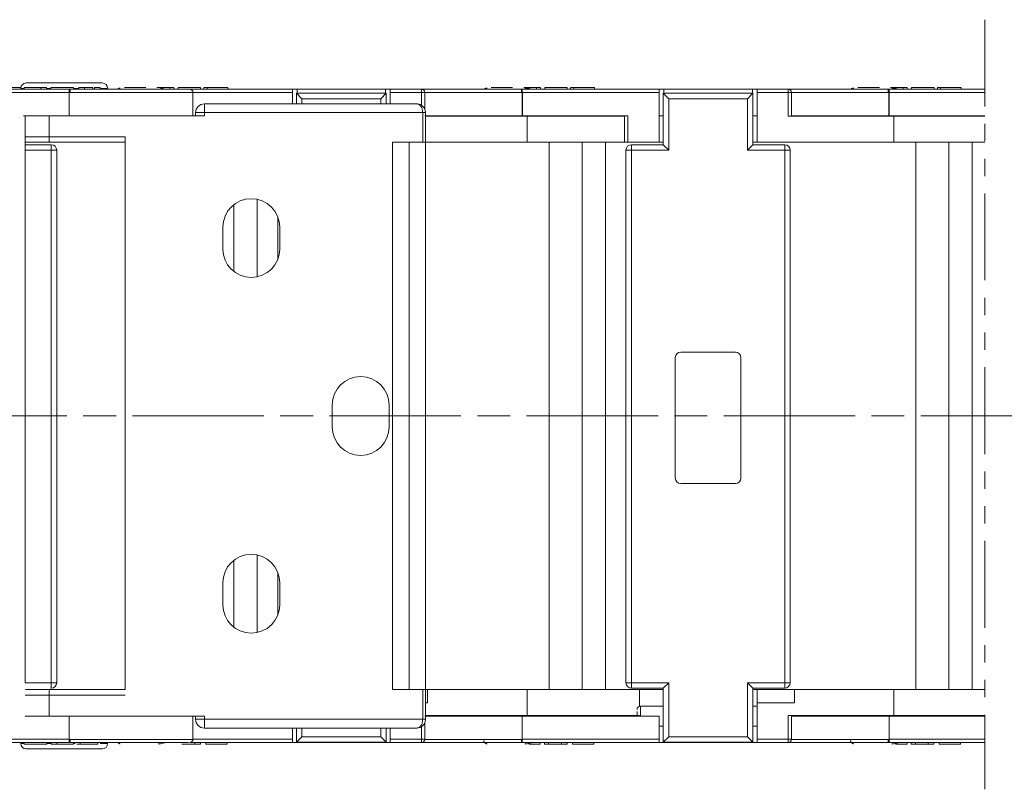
# Model space of a CAD drawing. Header units: millimetres. Extents: x 2934 to 3561, y -490 to -50.
# Tile 10 of 29: x 3228 to 3318, y -381 to -310. Entities that reach past the tile are written whole.
import ezdxf

# ---------------------------------------------------------------- set-up
doc = ezdxf.new("R2010")
doc.units = ezdxf.units.MM
for name, pattern in [('ACAD_ISO08W100', [36, 24, -3, 6, -3]), ('CENTER', [0.6, 0.375, -0.075, 0.075, -0.075]), ('PHANTOM2', [31.75, 15.875, -3.175, 3.175, -3.175, 3.175, -3.175])]:
    doc.linetypes.add(name, pattern=pattern)
doc.layers.add('中心线', color=1, linetype='CENTER', lineweight=25)

msp = doc.modelspace()

# ---------------------------------------------------------------- linework, layer by layer
at = {"color": 3, "linetype": 'PHANTOM2', "lineweight": 9, "ltscale": 0.5}
msp.add_line((3315.793, -310.355), (3315.793, -380.672), dxfattribs=at)
at = {"color": 7, "linetype": 'Continuous', "lineweight": 15}
for p, q in [((3227.727, -316.707), (3227.727, -316.555)), ((3228.035, -316.555), (3228.035, -316.707)), ((3228.035, -316.555), (3229.558, -316.555)), ((3229.558, -316.555), (3229.558, -316.707)), ((3229.558, -316.555), (3230.09, -316.555)), ((3230.09, -316.555), (3230.09, -316.707)), ((3230.474, -316.555), (3230.474, -316.707)), ((3230.474, -316.555), (3232.548, -316.555)), ((3232.548, -316.555), (3232.548, -316.707)), ((3233.026, -316.707), (3233.026, -316.555)), ((3233.026, -316.555), (3233.557, -316.555)), ((3233.557, -316.555), (3233.557, -316.707)), ((3234.328, -316.555), (3234.328, -316.707)), ((3234.455, -316.555), (3234.455, -316.707)), ((3234.455, -316.555), (3234.987, -316.555)), ((3234.987, -316.555), (3234.987, -316.707)), ((3240.171, -316.555), (3241.337, -316.555)), ((3241.337, -316.707), (3241.337, -316.555)), ((3241.337, -316.555), (3241.713, -316.555)), ((3241.713, -316.555), (3241.713, -316.707)), ((3242.097, -316.555), (3244.152, -316.555)), ((3242.097, -316.555), (3242.097, -316.707)), ((3244.152, -316.707), (3244.152, -316.555)), ((3244.46, -316.555), (3244.46, -316.707)), ((3244.755, -316.707), (3244.755, -316.555)), ((3246.647, -316.707), (3246.647, -316.555)), ((3273.671, -316.555), (3274.837, -316.555)), ((3274.837, -316.707), (3274.837, -316.555)), ((3274.837, -316.555), (3275.213, -316.555)), ((3275.213, -316.555), (3275.213, -316.707)), ((3275.597, -316.555), (3277.652, -316.555)), ((3275.597, -316.555), (3275.597, -316.707)), ((3277.652, -316.707), (3277.652, -316.555)), ((3277.96, -316.555), (3277.96, -316.707)), ((3278.255, -316.707), (3278.255, -316.555)), ((3280.147, -316.707), (3280.147, -316.555)), ((3307.171, -316.555), (3308.337, -316.555)), ((3308.337, -316.707), (3308.337, -316.555)), ((3308.337, -316.555), (3308.713, -316.555)), ((3308.713, -316.555), (3308.713, -316.707)), ((3309.097, -316.555), (3309.097, -316.707)), ((3309.097, -316.555), (3311.152, -316.555)), ((3311.152, -316.707), (3311.152, -316.555)), ((3311.46, -316.555), (3311.46, -316.707)), ((3311.755, -316.707), (3311.755, -316.555)), ((3313.647, -316.707), (3313.647, -316.555)), ((3232.142, -316.707), (3203.995, -316.707)), ((3203.995, -317.01), (3232.145, -317.009)), ((3227.731, -316.638), (3227.731, -316.707)), ((3228.035, -316.638), (3227.731, -316.638)), ((3230.474, -316.638), (3230.09, -316.638)), ((3232.142, -316.898), (3232.142, -316.707)), ((3232.216, -316.707), (3232.142, -316.707)), ((3232.142, -317.009), (3232.142, -319.131)), ((3232.23, -317.007), (3232.145, -317.009)), ((3232.222, -316.727), (3232.206, -316.709)), ((3243.157, -316.707), (3232.216, -316.707)), ((3232.221, -316.728), (3232.218, -316.713)), ((3243.457, -317.007), (3232.23, -317.007)), ((3233.045, -316.638), (3232.548, -316.638)), ((3235.666, -316.638), (3234.987, -316.638)), ((3235.666, -316.707), (3235.666, -316.638)), ((3241.008, -316.707), (3240.489, -316.606)), ((3243.157, -316.707), (3252.546, -316.707)), ((3243.457, -319.131), (3243.457, -317.007)), ((3243.457, -317.01), (3252.546, -317.01)), ((3252.546, -317.01), (3252.546, -316.707)), ((3252.546, -316.707), (3252.975, -316.707)), ((3252.546, -317.01), (3252.546, -318.044)), ((3253.416, -317.576), (3252.916, -317.076)), ((3252.916, -317.076), (3252.916, -318.044)), ((3252.916, -317.076), (3261.116, -317.076)), ((3252.975, -317.076), (3252.975, -316.707)), ((3252.975, -316.707), (3261.058, -316.707)), ((3260.616, -317.576), (3261.116, -317.076)), ((3261.058, -316.707), (3261.058, -317.076)), ((3261.058, -316.707), (3261.487, -316.707)), ((3261.116, -318.044), (3261.116, -317.076)), ((3261.487, -316.707), (3264.338, -316.707)), ((3261.487, -316.707), (3261.487, -317.01)), ((3261.487, -318.044), (3261.487, -317.01)), ((3261.487, -317.01), (3264.338, -317.01)), ((3273.471, -316.707), (3264.338, -316.707)), ((3264.338, -317.01), (3264.338, -316.707)), ((3264.338, -317.01), (3264.338, -318.195)), ((3264.641, -317.01), (3264.338, -317.01)), ((3273.457, -317.007), (3264.641, -317.007)), ((3264.641, -318.555), (3264.641, -317.01)), ((3273.533, -317.009), (3273.457, -317.007)), ((3273.48, -316.708), (3273.466, -316.727)), ((3273.471, -316.707), (3273.545, -316.707)), ((3273.55, -317.01), (3273.539, -317.01)), ((3273.539, -319.131), (3273.539, -317.01)), ((3273.545, -316.707), (3273.545, -316.898)), ((3273.545, -316.707), (3286.046, -316.707)), ((3273.545, -316.898), (3273.55, -317.01)), ((3273.55, -317.01), (3286.046, -317.01)), ((3273.55, -319.131), (3273.55, -317.01)), ((3273.989, -316.606), (3273.785, -316.606)), ((3274.508, -316.707), (3273.989, -316.606)), ((3286.046, -317.01), (3286.046, -316.707)), ((3286.046, -316.707), (3286.475, -316.707)), ((3286.046, -317.01), (3286.046, -321.556)), ((3286.916, -317.576), (3286.416, -317.076)), ((3286.416, -317.076), (3286.416, -321.776)), ((3286.416, -317.076), (3294.616, -317.076)), ((3286.475, -317.076), (3286.475, -316.707)), ((3286.475, -316.707), (3294.558, -316.707)), ((3294.116, -317.576), (3294.616, -317.076)), ((3294.558, -316.707), (3294.558, -317.076)), ((3294.558, -316.707), (3294.987, -316.707)), ((3294.616, -321.776), (3294.616, -317.076)), ((3294.987, -316.707), (3297.838, -316.707)), ((3294.987, -316.707), (3294.987, -317.01)), ((3294.987, -321.556), (3294.987, -317.01)), ((3294.987, -317.01), (3297.838, -317.01)), ((3306.971, -316.707), (3297.838, -316.707)), ((3297.838, -317.01), (3297.838, -316.707)), ((3297.838, -317.01), (3297.838, -319.181)), ((3298.141, -317.01), (3297.838, -317.01)), ((3306.957, -317.007), (3298.141, -317.007)), ((3298.141, -319.181), (3298.141, -317.01)), ((3307.033, -317.009), (3306.957, -317.007)), ((3306.98, -316.708), (3306.966, -316.727)), ((3306.971, -316.707), (3307.045, -316.707)), ((3307.05, -317.01), (3307.039, -317.01)), ((3307.039, -319.131), (3307.039, -317.01)), ((3307.045, -316.707), (3307.045, -316.898)), ((3307.045, -316.707), (3315.793, -316.707)), ((3307.045, -316.898), (3307.05, -317.01)), ((3307.05, -317.01), (3315.793, -317.01)), ((3307.05, -319.131), (3307.05, -317.01)), ((3307.489, -316.606), (3307.285, -316.606)), ((3308.008, -316.707), (3307.489, -316.606)), ((3263.896, -318.044), (3244.502, -318.044)), ((3244.502, -318.044), (3244.502, -318.844)), ((3253.416, -317.576), (3260.616, -317.576)), ((3253.416, -318.044), (3253.416, -317.576)), ((3260.616, -317.576), (3260.616, -318.044)), ((3286.916, -322.276), (3286.916, -317.576)), ((3286.916, -317.576), (3294.116, -317.576)), ((3294.116, -317.576), (3294.116, -322.276)), ((3230.327, -319.138), (3227.987, -319.138)), ((3228.125, -319.131), (3228.125, -370.932)), ((3232.142, -319.131), (3228.125, -319.131)), ((3230.327, -319.138), (3230.327, -321.06)), ((3244.502, -319.138), (3230.327, -319.138)), ((3232.142, -319.131), (3243.457, -319.131)), ((3235.666, -319.138), (3235.666, -319.131)), ((3236.522, -319.131), (3236.522, -319.138)), ((3243.457, -319.131), (3243.702, -319.131)), ((3244.502, -318.844), (3243.702, -318.844)), ((3243.702, -318.844), (3243.702, -319.138)), ((3244.502, -318.844), (3244.502, -319.138)), ((3264.445, -318.844), (3244.502, -318.844)), ((3264.445, -321.56), (3264.445, -318.844)), ((3264.696, -318.844), (3264.445, -318.844)), ((3264.641, -319.131), (3273.539, -319.131)), ((3264.696, -321.56), (3264.696, -318.844)), ((3264.696, -319.181), (3273.989, -319.181)), ((3268.422, -319.131), (3268.422, -319.181)), ((3268.694, -319.181), (3268.694, -319.131)), ((3270.022, -319.131), (3270.022, -319.181)), ((3273.539, -319.131), (3273.55, -319.131)), ((3273.55, -319.131), (3283.195, -319.131)), ((3273.989, -319.181), (3273.989, -321.556)), ((3273.989, -319.181), (3282.892, -319.181)), ((3277.955, -319.181), (3277.955, -319.131)), ((3282.892, -319.131), (3282.892, -321.556)), ((3283.195, -321.556), (3283.195, -319.131)), ((3286.416, -319.131), (3286.046, -319.131)), ((3294.987, -319.131), (3294.616, -319.131)), ((3297.838, -319.181), (3307.489, -319.181)), ((3298.141, -319.131), (3307.039, -319.131)), ((3301.922, -319.131), (3301.922, -319.181)), ((3302.194, -319.181), (3302.194, -319.131)), ((3303.522, -319.131), (3303.522, -319.181)), ((3307.039, -319.131), (3307.05, -319.131)), ((3307.05, -319.131), (3315.793, -319.131)), ((3307.489, -319.181), (3307.489, -321.556)), ((3307.489, -319.181), (3315.793, -319.181)), ((3311.455, -319.181), (3311.455, -319.131)), ((3228.125, -321.06), (3230.327, -321.06)), ((3230.327, -321.06), (3237.273, -321.06)), ((3237.273, -321.06), (3237.273, -371.556)), ((3230.357, -321.56), (3228.125, -321.56)), ((3230.516, -321.776), (3228.125, -321.776)), ((3230.357, -321.56), (3237.273, -321.56)), ((3230.516, -322.276), (3230.516, -321.776)), ((3261.696, -321.56), (3264.445, -321.56)), ((3261.696, -371.56), (3261.696, -321.56)), ((3263.196, -321.56), (3263.196, -371.56)), ((3264.445, -321.56), (3264.696, -321.56)), ((3273.989, -321.556), (3264.696, -321.556)), ((3264.696, -321.56), (3264.696, -371.556)), ((3273.989, -321.556), (3282.892, -321.556)), ((3275.992, -321.556), (3275.992, -371.556)), ((3279.004, -371.556), (3279.004, -321.556)), ((3281.145, -321.556), (3281.145, -371.556)), ((3283.195, -321.556), (3282.892, -321.556)), ((3286.046, -321.556), (3283.195, -321.556)), ((3283.516, -321.776), (3283.516, -322.276)), ((3286.416, -321.776), (3283.516, -321.776)), ((3286.416, -321.556), (3286.046, -321.556)), ((3286.916, -322.276), (3286.416, -321.776)), ((3294.616, -321.776), (3294.116, -322.276)), ((3294.987, -321.556), (3294.616, -321.556)), ((3297.516, -321.776), (3294.616, -321.776)), ((3307.489, -321.556), (3294.987, -321.556)), ((3297.516, -322.276), (3297.516, -321.776)), ((3307.489, -321.556), (3315.793, -321.556)), ((3309.492, -321.556), (3309.492, -371.556)), ((3312.504, -371.556), (3312.504, -321.556)), ((3314.645, -321.556), (3314.645, -371.556)), ((3228.125, -322.276), (3230.516, -322.276)), ((3230.516, -322.276), (3230.516, -370.932)), ((3231.016, -322.276), (3230.516, -322.276)), ((3231.016, -322.276), (3231.016, -370.932)), ((3283.016, -370.932), (3283.016, -322.276)), ((3283.516, -322.276), (3283.016, -322.276)), ((3283.516, -370.932), (3283.516, -322.276)), ((3283.516, -322.276), (3286.916, -322.276)), ((3294.116, -322.276), (3297.516, -322.276)), ((3297.516, -322.276), (3297.516, -370.932)), ((3298.016, -322.276), (3297.516, -322.276)), ((3298.016, -322.276), (3298.016, -370.932)), ((3247.192, -333.365), (3247.192, -327.254)), ((3249.333, -326.768), (3249.333, -333.851)), ((3251.204, -332.261), (3251.204, -328.359)), ((3246.184, -331.31), (3246.184, -329.31)), ((3251.384, -329.31), (3251.384, -331.31)), ((3293.016, -340.726), (3288.016, -340.726)), ((3287.516, -341.226), (3287.516, -352.226)), ((3293.516, -352.226), (3293.516, -341.226)), ((3256.184, -347.56), (3256.184, -345.56)), ((3261.384, -345.56), (3261.384, -347.56)), ((3288.016, -352.726), (3293.016, -352.726)), ((3247.192, -365.865), (3247.192, -359.754)), ((3249.333, -359.268), (3249.333, -366.351)), ((3251.204, -364.761), (3251.204, -360.859)), ((3246.184, -363.81), (3246.184, -361.81)), ((3251.384, -361.81), (3251.384, -363.81)), ((3230.516, -370.932), (3228.125, -370.932)), ((3230.461, -371.432), (3230.516, -371.432)), ((3230.516, -370.932), (3231.016, -370.932)), ((3230.516, -371.432), (3230.516, -370.932)), ((3283.016, -370.932), (3283.516, -370.932)), ((3286.916, -370.932), (3283.516, -370.932)), ((3283.516, -370.932), (3283.516, -371.432)), ((3283.516, -371.432), (3286.416, -371.432)), ((3286.416, -371.432), (3286.916, -370.932)), ((3286.416, -371.432), (3286.416, -376.376)), ((3286.916, -375.876), (3286.916, -370.932)), ((3297.516, -370.932), (3294.116, -370.932)), ((3294.116, -370.932), (3294.116, -375.876)), ((3294.616, -371.432), (3294.116, -370.932)), ((3294.616, -371.432), (3297.516, -371.432)), ((3294.616, -376.376), (3294.616, -371.432)), ((3297.516, -370.932), (3298.016, -370.932)), ((3297.516, -371.432), (3297.516, -370.932)), ((3230.327, -372.06), (3228.125, -372.06)), ((3230.357, -371.56), (3228.152, -371.56)), ((3230.327, -372.06), (3230.327, -373.981)), ((3237.273, -372.06), (3230.327, -372.06)), ((3237.273, -371.56), (3230.357, -371.56)), ((3230.522, -371.556), (3231.397, -371.556)), ((3231.397, -371.56), (3231.397, -371.556)), ((3231.397, -371.556), (3237.273, -371.556)), ((3264.445, -371.56), (3261.696, -371.56)), ((3264.445, -374.275), (3264.445, -371.56)), ((3264.696, -371.56), (3264.445, -371.56)), ((3264.696, -371.556), (3264.897, -371.556)), ((3264.696, -374.275), (3264.696, -371.56)), ((3264.897, -372.769), (3264.897, -371.556)), ((3264.897, -371.556), (3273.989, -371.556)), ((3273.989, -371.556), (3273.989, -373.931)), ((3284.251, -371.556), (3273.989, -371.556)), ((3284.251, -373.082), (3284.251, -371.556)), ((3284.251, -371.556), (3286.416, -371.556)), ((3294.616, -371.556), (3294.987, -371.556)), ((3294.987, -371.556), (3298.397, -371.556)), ((3294.987, -372.769), (3294.987, -371.556)), ((3298.397, -372.769), (3298.397, -371.556)), ((3298.397, -371.556), (3307.489, -371.556)), ((3307.489, -371.556), (3307.489, -373.931)), ((3315.793, -371.556), (3307.489, -371.556)), ((3264.696, -372.769), (3264.897, -372.769)), ((3286.416, -373.072), (3284.328, -373.072)), ((3294.987, -373.072), (3294.616, -373.072)), ((3294.987, -372.769), (3298.397, -372.769)), ((3294.987, -376.103), (3294.987, -372.769)), ((3228.125, -373.981), (3232.137, -373.981)), ((3232.137, -373.981), (3232.137, -376.103)), ((3232.148, -373.981), (3232.137, -373.981)), ((3232.148, -376.103), (3232.148, -373.981)), ((3233.197, -373.981), (3232.148, -373.981)), ((3233.197, -373.981), (3244.502, -373.981)), ((3243.457, -376.106), (3243.457, -373.981)), ((3243.702, -373.981), (3243.702, -374.275)), ((3244.502, -373.981), (3244.502, -374.275)), ((3273.539, -373.981), (3264.641, -373.981)), ((3273.989, -373.931), (3264.696, -373.931)), ((3268.422, -373.931), (3268.422, -373.981)), ((3268.694, -373.981), (3268.694, -373.931)), ((3270.022, -373.931), (3270.022, -373.981)), ((3273.545, -376.103), (3273.545, -373.981)), ((3286.046, -373.981), (3273.55, -373.981)), ((3273.989, -373.931), (3284.251, -373.931)), ((3277.955, -373.981), (3277.955, -373.931)), ((3286.046, -373.981), (3286.046, -376.103)), ((3307.489, -373.931), (3297.838, -373.931)), ((3297.838, -373.931), (3297.838, -376.103)), ((3298.141, -376.103), (3298.141, -373.931)), ((3307.039, -373.981), (3298.141, -373.981)), ((3301.922, -373.931), (3301.922, -373.981)), ((3302.194, -373.981), (3302.194, -373.931)), ((3303.522, -373.931), (3303.522, -373.981)), ((3307.045, -376.103), (3307.045, -373.981)), ((3315.793, -373.981), (3307.05, -373.981)), ((3307.489, -373.931), (3315.793, -373.931)), ((3311.455, -373.981), (3311.455, -373.931)), ((3243.702, -374.275), (3244.502, -374.275)), ((3244.502, -374.275), (3264.445, -374.275)), ((3244.502, -374.275), (3244.502, -375.075)), ((3264.338, -374.924), (3264.338, -376.103)), ((3264.445, -374.275), (3264.696, -374.275)), ((3264.641, -376.103), (3264.641, -374.565)), ((3286.046, -374.89), (3286.416, -374.89)), ((3294.616, -374.89), (3294.987, -374.89)), ((3244.502, -375.075), (3263.896, -375.075)), ((3252.546, -375.075), (3252.546, -376.103)), ((3252.916, -375.075), (3252.916, -376.376)), ((3252.916, -376.376), (3253.416, -375.876)), ((3253.416, -375.876), (3253.416, -375.075)), ((3260.616, -375.876), (3253.416, -375.876)), ((3260.616, -375.075), (3260.616, -375.876)), ((3261.116, -376.376), (3260.616, -375.876)), ((3261.116, -376.376), (3261.116, -375.075)), ((3261.487, -376.103), (3261.487, -375.075)), ((3286.416, -376.376), (3286.916, -375.876)), ((3294.116, -375.876), (3286.916, -375.876)), ((3294.616, -376.376), (3294.116, -375.876)), ((3232.137, -376.103), (3203.995, -376.103)), ((3203.995, -376.406), (3232.142, -376.406)), ((3227.731, -376.406), (3227.731, -376.482)), ((3227.731, -376.482), (3228.039, -376.482)), ((3228.039, -376.557), (3228.039, -376.406)), ((3230.113, -376.557), (3228.039, -376.557)), ((3230.113, -376.557), (3230.113, -376.406)), ((3230.113, -376.482), (3230.497, -376.482)), ((3230.497, -376.557), (3230.497, -376.406)), ((3231.029, -376.557), (3230.497, -376.557)), ((3231.029, -376.557), (3231.029, -376.406)), ((3232.552, -376.557), (3231.029, -376.557)), ((3232.142, -376.215), (3232.137, -376.103)), ((3232.137, -376.103), (3232.148, -376.103)), ((3232.142, -376.406), (3232.142, -376.215)), ((3232.142, -376.406), (3232.216, -376.406)), ((3232.154, -376.104), (3232.23, -376.106)), ((3232.207, -376.404), (3232.221, -376.385)), ((3239.849, -376.406), (3232.216, -376.406)), ((3232.218, -376.399), (3232.221, -376.385)), ((3232.23, -376.106), (3243.457, -376.106)), ((3232.552, -376.557), (3232.552, -376.406)), ((3232.552, -376.482), (3232.704, -376.482)), ((3233.154, -376.406), (3233.154, -376.557)), ((3234.762, -376.557), (3234.762, -376.406)), ((3234.998, -376.482), (3235.666, -376.482)), ((3235.666, -376.482), (3235.666, -376.406)), ((3239.965, -376.385), (3239.981, -376.404)), ((3240.285, -376.507), (3240.489, -376.507)), ((3240.489, -376.507), (3241.008, -376.406)), ((3243.616, -376.557), (3242.45, -376.557)), ((3252.546, -376.406), (3243.216, -376.406)), ((3252.546, -376.103), (3243.457, -376.103)), ((3243.616, -376.557), (3243.616, -376.406)), ((3244.148, -376.557), (3243.616, -376.557)), ((3244.148, -376.557), (3244.148, -376.406)), ((3244.626, -376.406), (3244.626, -376.557)), ((3246.587, -376.557), (3246.587, -376.406)), ((3252.546, -376.406), (3252.546, -376.103)), ((3261.487, -376.406), (3252.546, -376.406)), ((3252.916, -376.376), (3261.116, -376.376)), ((3264.338, -376.103), (3261.487, -376.103)), ((3261.487, -376.103), (3261.487, -376.406)), ((3264.338, -376.406), (3261.487, -376.406)), ((3264.338, -376.406), (3264.338, -376.103)), ((3264.338, -376.103), (3264.641, -376.103)), ((3264.641, -376.106), (3273.457, -376.106)), ((3273.457, -376.106), (3273.542, -376.103)), ((3273.465, -376.385), (3273.481, -376.404)), ((3273.545, -376.406), (3273.471, -376.406)), ((3286.046, -376.103), (3273.542, -376.103)), ((3273.545, -376.406), (3273.545, -376.215)), ((3286.046, -376.406), (3273.545, -376.406)), ((3273.785, -376.507), (3273.989, -376.507)), ((3273.989, -376.507), (3274.508, -376.406)), ((3275.19, -376.557), (3274.146, -376.557)), ((3275.19, -376.557), (3275.19, -376.406)), ((3275.574, -376.557), (3275.574, -376.406)), ((3275.574, -376.557), (3275.95, -376.557)), ((3275.95, -376.406), (3275.95, -376.557)), ((3277.116, -376.557), (3275.95, -376.557)), ((3277.116, -376.557), (3277.116, -376.406)), ((3277.648, -376.557), (3277.116, -376.557)), ((3277.648, -376.557), (3277.648, -376.406)), ((3278.126, -376.406), (3278.126, -376.557)), ((3280.087, -376.557), (3280.087, -376.406)), ((3286.046, -376.406), (3286.046, -376.103)), ((3294.987, -376.406), (3286.046, -376.406)), ((3286.416, -376.376), (3294.616, -376.376)), ((3297.838, -376.103), (3294.987, -376.103)), ((3294.987, -376.103), (3294.987, -376.406)), ((3297.838, -376.406), (3294.987, -376.406)), ((3297.838, -376.406), (3297.838, -376.103)), ((3297.838, -376.103), (3298.141, -376.103)), ((3298.141, -376.106), (3306.957, -376.106)), ((3306.957, -376.106), (3307.042, -376.103)), ((3306.965, -376.385), (3306.981, -376.404)), ((3307.045, -376.406), (3306.971, -376.406)), ((3315.793, -376.103), (3307.042, -376.103)), ((3307.045, -376.406), (3307.045, -376.215)), ((3315.793, -376.406), (3307.045, -376.406)), ((3307.285, -376.507), (3307.489, -376.507)), ((3307.489, -376.507), (3308.008, -376.406)), ((3308.69, -376.557), (3307.646, -376.557)), ((3308.69, -376.557), (3308.69, -376.406)), ((3309.074, -376.557), (3309.074, -376.406)), ((3309.074, -376.557), (3309.45, -376.557)), ((3309.45, -376.406), (3309.45, -376.557)), ((3310.616, -376.557), (3309.45, -376.557)), ((3310.616, -376.557), (3310.616, -376.406)), ((3311.148, -376.557), (3310.616, -376.557)), ((3311.148, -376.557), (3311.148, -376.406)), ((3311.626, -376.406), (3311.626, -376.557)), ((3313.587, -376.557), (3313.587, -376.406))]:
    msp.add_line(p, q, dxfattribs=at)
at = {"color": 7, "linetype": 'Continuous', "lineweight": 15, "flags": 128}
msp.add_lwpolyline([(3284.328, -373.072), (3284.328, -373.141), (3284.328, -373.338), (3284.328, -373.633), (3284.328, -373.981)], dxfattribs=at)
at = {"color": 7, "linetype": 'Continuous', "lineweight": 15}
for centre, radius, start, end in [((3228.233, -316.638), 0.502, 90, 180), ((3235.164, -316.638), 0.502, 0, 90), ((3243.157, -317.007), 0.3, 0, 90), ((3264.338, -317.01), 0.303, 360, 90), ((3280.802, -317.714), 7.303, 173.58426, 174.45965), ((3297.838, -317.01), 0.303, 0, 90), ((3314.302, -317.714), 7.303, 173.58426, 174.45965), ((3244.502, -318.844), 0.8, 90, 180), ((3230.516, -322.276), 0.5, 360, 90), ((3283.516, -322.276), 0.5, 90, 180), ((3297.516, -322.276), 0.5, 360, 90), ((3248.784, -329.31), 2.6, 0, 180), ((3248.784, -331.31), 2.6, 180, 0), ((3288.016, -341.226), 0.5, 90, 180), ((3293.016, -341.226), 0.5, 0, 90), ((3258.784, -345.56), 2.6, 0, 180), ((3258.784, -347.56), 2.6, 180, 0), ((3288.016, -352.226), 0.5, 180, 270), ((3293.016, -352.226), 0.5, 270, 0), ((3248.784, -361.81), 2.6, 0, 180), ((3248.784, -363.81), 2.6, 180, 0), ((3230.516, -370.932), 0.5, 270, 360), ((3283.516, -370.932), 0.5, 180, 270), ((3297.516, -370.932), 0.5, 270, 360), ((3284.328, -373.375), 0.303, 89.99942, 180), ((3244.502, -374.275), 0.8, 180, 270), ((3228.233, -376.482), 0.502, 180, 270), ((3224.885, -375.399), 7.303, 353.58426, 354.45965), ((3235.164, -376.482), 0.502, 270, 0), ((3243.157, -376.106), 0.3, 270, 0), ((3264.338, -376.103), 0.303, 270, 0), ((3297.838, -376.103), 0.303, 270, 0)]:
    msp.add_arc(centre, radius, start, end, dxfattribs=at)
for points, knots in [([(3225.825, -316.555), (3225.901, -316.555), (3226.054, -316.555), (3226.411, -316.555), (3226.797, -316.555), (3227.184, -316.555), (3227.461, -316.555), (3227.656, -316.555), (3227.744, -316.555), (3227.728, -316.555), (3227.602, -316.555), (3227.479, -316.555), (3227.432, -316.555)], [0, 0, 0, 0, 0.077176, 0.15418, 0.277801, 0.366191, 0.455146, 0.533544, 0.659165, 0.848078, 0.942294, 1, 1, 1, 1]), ([(3231.698, -316.135), (3231.263, -316.135), (3230.59, -316.135), (3229.782, -316.135), (3229.231, -316.135), (3228.783, -316.135), (3228.351, -316.135), (3228.279, -316.135), (3228.233, -316.135)], [0, 0, 0, 0, 0.239443, 0.369672, 0.5, 0.630229, 0.760557, 1, 1, 1, 1]), ([(3235.164, -316.135), (3235.117, -316.135), (3235.046, -316.135), (3234.614, -316.135), (3234.166, -316.135), (3233.615, -316.135), (3232.807, -316.135), (3232.134, -316.135), (3231.698, -316.135)], [0, 0, 0, 0, 0.239443, 0.369672, 0.5, 0.630229, 0.760557, 1, 1, 1, 1]), ([(3233.559, -316.555), (3233.558, -316.555), (3233.556, -316.555), (3233.579, -316.555), (3233.625, -316.555), (3233.708, -316.555), (3233.841, -316.555), (3234.008, -316.555), (3234.19, -316.555), (3234.282, -316.555), (3234.328, -316.555)], [0, 0, 0, 0, 0.14094, 0.264672, 0.366608, 0.448236, 0.554306, 0.727996, 0.863631, 1, 1, 1, 1]), ([(3237.2, -316.555), (3237.198, -316.555), (3237.193, -316.555), (3237.243, -316.555), (3237.372, -316.555), (3237.579, -316.555), (3237.902, -316.555), (3238.299, -316.555), (3238.66, -316.555), (3238.908, -316.555), (3239.07, -316.555), (3239.146, -316.555), (3239.165, -316.555), (3239.16, -316.555), (3239.163, -316.555), (3239.162, -316.555), (3239.161, -316.555)], [0, 0, 0, 0, 0.060966, 0.122555, 0.166943, 0.211374, 0.27887, 0.373201, 0.446631, 0.499185, 0.54401, 0.599254, 0.643956, 0.689261, 0.779896, 1, 1, 1, 1]), ([(3244.482, -316.555), (3244.479, -316.555), (3244.475, -316.555), (3244.586, -316.555), (3244.708, -316.555), (3244.755, -316.555)], [0, 0, 0, 0, 0.451738, 0.791748, 1, 1, 1, 1]), ([(3244.755, -316.555), (3244.831, -316.555), (3244.985, -316.555), (3245.34, -316.555), (3245.72, -316.555), (3246.098, -316.555), (3246.368, -316.555), (3246.523, -316.555), (3246.6, -316.555), (3246.644, -316.555), (3246.654, -316.555), (3246.621, -316.555), (3246.534, -316.555), (3246.411, -316.555), (3246.362, -316.555)], [0, 0, 0, 0, 0.077726, 0.155352, 0.276594, 0.36227, 0.448522, 0.525591, 0.586453, 0.64883, 0.745829, 0.844558, 0.939133, 1, 1, 1, 1]), ([(3270.7, -316.555), (3270.698, -316.555), (3270.693, -316.555), (3270.743, -316.555), (3270.872, -316.555), (3271.079, -316.555), (3271.402, -316.555), (3271.799, -316.555), (3272.16, -316.555), (3272.408, -316.555), (3272.57, -316.555), (3272.646, -316.555), (3272.665, -316.555), (3272.66, -316.555), (3272.663, -316.555), (3272.662, -316.555), (3272.661, -316.555)], [0, 0, 0, 0, 0.060966, 0.122555, 0.166943, 0.211374, 0.27887, 0.373201, 0.446631, 0.499185, 0.54401, 0.599254, 0.643956, 0.689261, 0.779896, 1, 1, 1, 1]), ([(3277.982, -316.555), (3277.979, -316.555), (3277.975, -316.555), (3278.086, -316.555), (3278.208, -316.555), (3278.255, -316.555)], [0, 0, 0, 0, 0.451738, 0.791748, 1, 1, 1, 1]), ([(3278.255, -316.555), (3278.331, -316.555), (3278.485, -316.555), (3278.84, -316.555), (3279.22, -316.555), (3279.598, -316.555), (3279.868, -316.555), (3280.023, -316.555), (3280.1, -316.555), (3280.144, -316.555), (3280.154, -316.555), (3280.121, -316.555), (3280.034, -316.555), (3279.911, -316.555), (3279.862, -316.555)], [0, 0, 0, 0, 0.077726, 0.155352, 0.276594, 0.36227, 0.448522, 0.525591, 0.586453, 0.64883, 0.745829, 0.844558, 0.939133, 1, 1, 1, 1]), ([(3304.2, -316.555), (3304.198, -316.555), (3304.193, -316.555), (3304.243, -316.555), (3304.372, -316.555), (3304.579, -316.555), (3304.902, -316.555), (3305.299, -316.555), (3305.66, -316.555), (3305.908, -316.555), (3306.07, -316.555), (3306.146, -316.555), (3306.165, -316.555), (3306.16, -316.555), (3306.163, -316.555), (3306.162, -316.555), (3306.161, -316.555)], [0, 0, 0, 0, 0.060966, 0.122555, 0.166943, 0.211374, 0.27887, 0.373201, 0.446631, 0.499185, 0.54401, 0.599254, 0.643956, 0.689261, 0.779896, 1, 1, 1, 1]), ([(3311.482, -316.555), (3311.479, -316.555), (3311.475, -316.555), (3311.586, -316.555), (3311.708, -316.555), (3311.755, -316.555)], [0, 0, 0, 0, 0.451738, 0.791748, 1, 1, 1, 1]), ([(3311.755, -316.555), (3311.831, -316.555), (3311.985, -316.555), (3312.34, -316.555), (3312.72, -316.555), (3313.098, -316.555), (3313.368, -316.555), (3313.523, -316.555), (3313.6, -316.555), (3313.644, -316.555), (3313.654, -316.555), (3313.621, -316.555), (3313.534, -316.555), (3313.411, -316.555), (3313.362, -316.555)], [0, 0, 0, 0, 0.077726, 0.155352, 0.276594, 0.36227, 0.448522, 0.525591, 0.586453, 0.64883, 0.745829, 0.844558, 0.939133, 1, 1, 1, 1]), ([(3232.216, -316.707), (3232.216, -316.707), (3232.216, -316.707), (3232.216, -316.707), (3232.215, -316.707), (3232.211, -316.707), (3232.203, -316.71), (3232.189, -316.723), (3232.169, -316.76), (3232.153, -316.817), (3232.146, -316.868), (3232.143, -316.888), (3232.143, -316.895), (3232.142, -316.898)], [0, 0, 0, 0, 0.000304, 0.002568, 0.008744, 0.031923, 0.12189, 0.273073, 0.500095, 0.817158, 0.938152, 0.978563, 1, 1, 1, 1]), ([(3232.145, -317.009), (3232.146, -316.993), (3232.148, -316.955), (3232.145, -316.919), (3232.142, -316.898)], [0, 0, 0, 0, 0.4174922, 1, 1, 1, 1]), ([(3232.23, -317.007), (3232.23, -316.969), (3232.23, -316.911), (3232.228, -316.841), (3232.226, -316.793), (3232.224, -316.753), (3232.222, -316.736), (3232.221, -316.728)], [0, 0, 0, 0, 0.314882, 0.484378, 0.657462, 0.830535, 1, 1, 1, 1]), ([(3236.825, -316.606), (3236.801, -316.607), (3236.757, -316.61), (3236.69, -316.635), (3236.636, -316.665), (3236.612, -316.697), (3236.605, -316.707)], [0, 0, 0, 0, 0.28168, 0.523313, 0.852466, 1, 1, 1, 1]), ([(3270.325, -316.606), (3270.301, -316.607), (3270.257, -316.61), (3270.19, -316.635), (3270.136, -316.665), (3270.112, -316.697), (3270.105, -316.707)], [0, 0, 0, 0, 0.28168, 0.523313, 0.852466, 1, 1, 1, 1]), ([(3273.545, -316.898), (3273.542, -316.875), (3273.537, -316.836), (3273.524, -316.783), (3273.509, -316.74), (3273.489, -316.711), (3273.477, -316.708), (3273.471, -316.707)], [0, 0, 0, 0, 0.201, 0.349357, 0.590688, 0.80114, 1, 1, 1, 1]), ([(3303.825, -316.606), (3303.801, -316.607), (3303.757, -316.61), (3303.69, -316.635), (3303.636, -316.665), (3303.612, -316.697), (3303.605, -316.707)], [0, 0, 0, 0, 0.28168, 0.523313, 0.852466, 1, 1, 1, 1]), ([(3307.045, -316.898), (3307.042, -316.875), (3307.037, -316.836), (3307.024, -316.783), (3307.009, -316.74), (3306.989, -316.711), (3306.977, -316.708), (3306.971, -316.707)], [0, 0, 0, 0, 0.201, 0.349357, 0.590688, 0.80114, 1, 1, 1, 1]), ([(3264.445, -318.844), (3264.443, -318.794), (3264.439, -318.691), (3264.407, -318.54), (3264.356, -318.398), (3264.26, -318.228), (3264.104, -318.076), (3263.965, -318.055), (3263.896, -318.044)], [0, 0, 0, 0, 0.108564, 0.222073, 0.342157, 0.470197, 0.739614, 1, 1, 1, 1]), ([(3264.696, -318.844), (3264.693, -318.794), (3264.688, -318.691), (3264.642, -318.54), (3264.567, -318.398), (3264.429, -318.231), (3264.203, -318.078), (3264, -318.055), (3263.896, -318.044)], [0, 0, 0, 0, 0.1085745, 0.2220852, 0.3421631, 0.4701885, 0.7289166, 1, 1, 1, 1]), ([(3230.357, -321.56), (3230.356, -321.56), (3230.353, -321.559), (3230.346, -321.536), (3230.337, -321.449), (3230.331, -321.318), (3230.327, -321.18), (3230.327, -321.092), (3230.327, -321.06)], [0, 0, 0, 0, 0.01654, 0.231673, 0.446812, 0.661761, 0.876348, 1, 1, 1, 1]), ([(3230.357, -371.56), (3230.356, -371.56), (3230.353, -371.56), (3230.346, -371.583), (3230.337, -371.67), (3230.331, -371.801), (3230.327, -371.939), (3230.327, -372.027), (3230.327, -372.06)], [0, 0, 0, 0, 0.01654, 0.231673, 0.446812, 0.661761, 0.876348, 1, 1, 1, 1]), ([(3284.025, -373.566), (3284.025, -373.592), (3284.025, -373.65), (3284.025, -373.788), (3284.025, -373.905), (3284.025, -373.981)], [0, 0, 0, 0, 0.232961, 0.502862, 1, 1, 1, 1]), ([(3263.896, -375.075), (3263.965, -375.065), (3264.104, -375.043), (3264.26, -374.892), (3264.356, -374.721), (3264.407, -374.579), (3264.439, -374.429), (3264.443, -374.326), (3264.445, -374.275)], [0, 0, 0, 0, 0.260385, 0.529803, 0.657828, 0.777907, 0.891421, 1, 1, 1, 1]), ([(3263.896, -375.075), (3264, -375.064), (3264.203, -375.041), (3264.429, -374.888), (3264.567, -374.721), (3264.642, -374.579), (3264.688, -374.429), (3264.693, -374.326), (3264.696, -374.275)], [0, 0, 0, 0, 0.271084, 0.529812, 0.657846, 0.777927, 0.891434, 1, 1, 1, 1]), ([(3232.216, -376.406), (3232.209, -376.403), (3232.194, -376.398), (3232.172, -376.358), (3232.153, -376.297), (3232.146, -376.243), (3232.142, -376.215)], [0, 0, 0, 0, 0.244694, 0.499967, 0.74569, 1, 1, 1, 1]), ([(3232.221, -376.385), (3232.222, -376.376), (3232.224, -376.359), (3232.226, -376.319), (3232.228, -376.271), (3232.23, -376.201), (3232.23, -376.143), (3232.23, -376.106)], [0, 0, 0, 0, 0.169464, 0.342536, 0.51562, 0.685117, 1, 1, 1, 1]), ([(3234.762, -376.557), (3234.686, -376.557), (3234.533, -376.557), (3234.176, -376.557), (3233.789, -376.557), (3233.403, -376.557), (3233.126, -376.557), (3232.973, -376.557), (3232.9, -376.557), (3232.861, -376.557), (3232.855, -376.557), (3232.892, -376.557), (3232.985, -376.557), (3233.108, -376.557), (3233.154, -376.557)], [0, 0, 0, 0, 0.077118, 0.154064, 0.277592, 0.365915, 0.454804, 0.533143, 0.595307, 0.659002, 0.75277, 0.848192, 0.942337, 1, 1, 1, 1]), ([(3236.601, -376.406), (3236.624, -376.428), (3236.666, -376.468), (3236.746, -376.5), (3236.798, -376.504), (3236.825, -376.507)], [0, 0, 0, 0, 0.384401, 0.674514, 1, 1, 1, 1]), ([(3243.051, -376.406), (3243.046, -376.406), (3243.033, -376.406), (3241.941, -376.406), (3240.536, -376.406), (3239.849, -376.406)], [0, 0, 0, 0, 0.260806, 0.638181, 1, 1, 1, 1]), ([(3246.587, -376.557), (3246.589, -376.557), (3246.594, -376.557), (3246.544, -376.557), (3246.415, -376.557), (3246.208, -376.557), (3245.885, -376.557), (3245.488, -376.557), (3245.127, -376.557), (3244.879, -376.557), (3244.717, -376.557), (3244.641, -376.557), (3244.622, -376.557), (3244.628, -376.557), (3244.624, -376.557), (3244.625, -376.557), (3244.626, -376.557)], [0, 0, 0, 0, 0.060966, 0.122555, 0.166943, 0.211374, 0.27887, 0.373201, 0.446631, 0.499185, 0.54401, 0.599254, 0.643956, 0.689261, 0.779896, 1, 1, 1, 1]), ([(3273.471, -376.406), (3272.395, -376.406), (3270.199, -376.406), (3267.262, -376.406), (3265.286, -376.406), (3264.631, -376.406), (3264.503, -376.406)], [0, 0, 0, 0, 0.299571, 0.612022, 0.924473, 1, 1, 1, 1]), ([(3270.022, -376.204), (3270.023, -376.227), (3270.026, -376.271), (3270.051, -376.339), (3270.096, -376.41), (3270.164, -376.466), (3270.245, -376.5), (3270.298, -376.505), (3270.325, -376.507)], [0, 0, 0, 0, 0.148778, 0.2764, 0.450245, 0.672109, 0.826634, 1, 1, 1, 1]), ([(3273.545, -376.215), (3273.542, -376.237), (3273.537, -376.276), (3273.524, -376.329), (3273.509, -376.372), (3273.489, -376.401), (3273.477, -376.404), (3273.471, -376.406)], [0, 0, 0, 0, 0.2009574, 0.3493582, 0.5907169, 0.8011555, 1, 1, 1, 1]), ([(3273.542, -376.103), (3273.541, -376.119), (3273.539, -376.157), (3273.542, -376.194), (3273.545, -376.215)], [0, 0, 0, 0, 0.417545, 1, 1, 1, 1]), ([(3280.087, -376.557), (3280.089, -376.557), (3280.094, -376.557), (3280.044, -376.557), (3279.915, -376.557), (3279.708, -376.557), (3279.385, -376.557), (3278.988, -376.557), (3278.627, -376.557), (3278.379, -376.557), (3278.217, -376.557), (3278.141, -376.557), (3278.122, -376.557), (3278.128, -376.557), (3278.124, -376.557), (3278.125, -376.557), (3278.126, -376.557)], [0, 0, 0, 0, 0.060966, 0.122555, 0.166943, 0.211374, 0.27887, 0.373201, 0.446631, 0.499185, 0.54401, 0.599254, 0.643956, 0.689261, 0.779896, 1, 1, 1, 1]), ([(3306.971, -376.406), (3305.895, -376.406), (3303.699, -376.406), (3300.762, -376.406), (3298.786, -376.406), (3298.131, -376.406), (3298.003, -376.406)], [0, 0, 0, 0, 0.299571, 0.612022, 0.924473, 1, 1, 1, 1]), ([(3303.522, -376.204), (3303.523, -376.227), (3303.526, -376.271), (3303.551, -376.339), (3303.596, -376.41), (3303.664, -376.466), (3303.745, -376.5), (3303.798, -376.505), (3303.825, -376.507)], [0, 0, 0, 0, 0.148778, 0.2764, 0.450245, 0.672109, 0.826634, 1, 1, 1, 1]), ([(3307.045, -376.215), (3307.042, -376.237), (3307.037, -376.276), (3307.024, -376.329), (3307.009, -376.372), (3306.989, -376.401), (3306.977, -376.404), (3306.971, -376.406)], [0, 0, 0, 0, 0.2009574, 0.3493582, 0.5907169, 0.8011555, 1, 1, 1, 1]), ([(3307.042, -376.103), (3307.041, -376.119), (3307.039, -376.157), (3307.042, -376.194), (3307.045, -376.215)], [0, 0, 0, 0, 0.417545, 1, 1, 1, 1]), ([(3313.587, -376.557), (3313.589, -376.557), (3313.594, -376.557), (3313.544, -376.557), (3313.415, -376.557), (3313.208, -376.557), (3312.885, -376.557), (3312.488, -376.557), (3312.127, -376.557), (3311.879, -376.557), (3311.717, -376.557), (3311.641, -376.557), (3311.622, -376.557), (3311.628, -376.557), (3311.624, -376.557), (3311.625, -376.557), (3311.626, -376.557)], [0, 0, 0, 0, 0.060966, 0.122555, 0.166943, 0.211374, 0.27887, 0.373201, 0.446631, 0.499185, 0.54401, 0.599254, 0.643956, 0.689261, 0.779896, 1, 1, 1, 1]), ([(3228.233, -376.984), (3228.279, -376.984), (3228.351, -376.984), (3228.783, -376.984), (3229.231, -376.984), (3229.782, -376.984), (3230.59, -376.984), (3231.263, -376.984), (3231.698, -376.984)], [0, 0, 0, 0, 0.239443, 0.369672, 0.5, 0.630229, 0.760557, 1, 1, 1, 1]), ([(3231.698, -376.984), (3232.134, -376.984), (3232.807, -376.984), (3233.615, -376.984), (3234.166, -376.984), (3234.614, -376.984), (3235.045, -376.984), (3235.117, -376.984), (3235.164, -376.984)], [0, 0, 0, 0, 0.239443, 0.369672, 0.5, 0.630229, 0.760557, 1, 1, 1, 1])]:
    msp.add_open_spline(points, degree=3, knots=knots, dxfattribs=at)
for points in [[(3273.457, -317.007), (3273.457, -316.967), (3273.458, -316.889), (3273.461, -316.79), (3273.465, -316.72), (3273.469, -316.711), (3273.471, -316.707)], [(3306.957, -317.007), (3306.957, -316.967), (3306.958, -316.889), (3306.961, -316.79), (3306.965, -316.72), (3306.969, -316.711), (3306.971, -316.707)], [(3273.471, -376.406), (3273.469, -376.401), (3273.465, -376.392), (3273.461, -376.323), (3273.458, -376.224), (3273.457, -376.145), (3273.457, -376.106)], [(3306.971, -376.406), (3306.969, -376.401), (3306.965, -376.392), (3306.961, -376.323), (3306.958, -376.224), (3306.957, -376.145), (3306.957, -376.106)]]:
    msp.add_open_spline(points, degree=3, dxfattribs=at)
at = {"layer": '中心线', "linetype": 'ACAD_ISO08W100', "lineweight": 13, "ltscale": 0.5}
msp.add_line((3501.94, -346.556), (3095.885, -346.556), dxfattribs=at)

doc.saveas('drawing.dxf')
